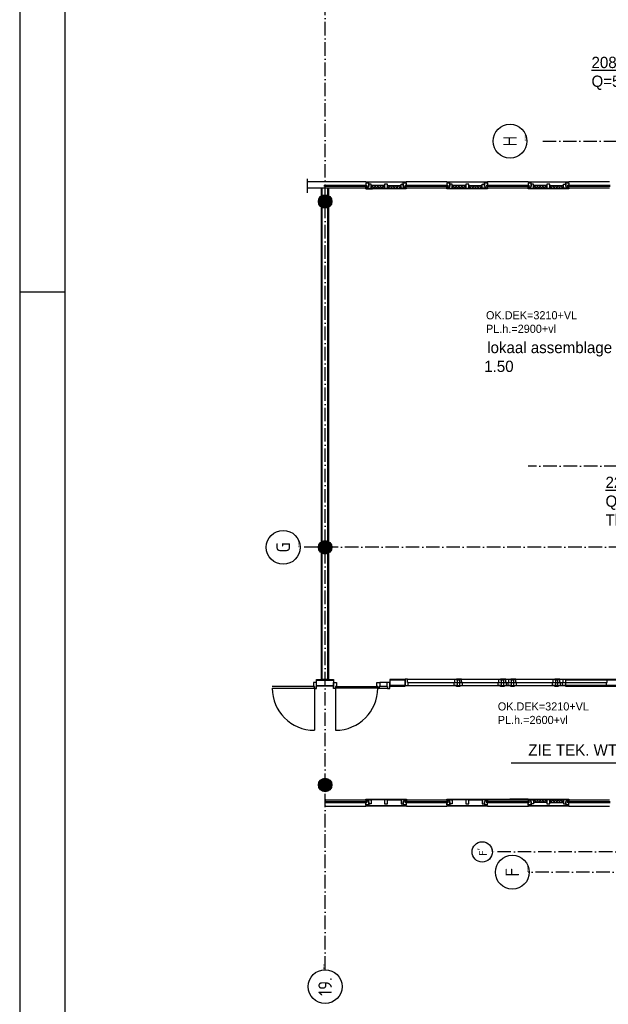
# Model space of a CAD drawing. Extents: x -41378 to 114803, y -24080 to 82188.
# Tile 11 of 137: x -41378 to -28333, y 41700 to 63520. Entities that reach past the tile are written whole.
import ezdxf
from ezdxf.enums import TextEntityAlignment as Align

# ---------------------------------------------------------------- set-up
doc = ezdxf.new("R2010")
doc.units = 0
doc.header["$LTSCALE"] = 50
doc.linetypes.add('DASHDOT', pattern=[9, 6, -1.5, 0, -1.5])
doc.layers.get('0').update_dxf_attribs({"linetype": 'CONTINUOUS'})
for name, color, linetype in [('00KAD025', 2, 'CONTINUOUS'), ('00KAD070', 5, 'CONTINUOUS'), ('AL$7----_STRAMIEN', 1, 'DASHDOT'), ('AL21K---_ISOLATIE', 1, 'CONTINUOUS'), ('AL22----_BINNENWAND', 7, 'CONTINUOUS'), ('AL28----_KONSTRUKTIE', 3, 'CONTINUOUS'), ('AL31----_BUITENKOZ', 7, 'CONTINUOUS'), ('AL32----_BINNENKOZ', 7, 'CONTINUOUS'), ('AL32----_DRAAIRICHTING', 1, 'CONTINUOUS'), ('ALN-----_BLOCKNAAM', 2, 'CONTINUOUS'), ('ALXAA---_GEWBETON', 12, 'CONTINUOUS'), ('ALXOU---_GLAS', 7, 'CONTINUOUS'), ('BL$4----', 7, 'CONTINUOUS'), ('BOUW', 8, 'CONTINUOUS'), ('WI561---', 1, 'CONTINUOUS'), ('WL561---_RETOUR', 4, 'CONTINUOUS'), ('WM570---', 1, 'CONTINUOUS')]:
    doc.layers.add(name, color=color, linetype=linetype)
doc.layers.get('0').freeze()
doc.styles.add('BURO-018', font='BUROFONT.shx', dxfattribs={"height": 90})
doc.styles.add('BURO-025', font='BUROFONT.shx', dxfattribs={"height": 250})
doc.styles.get("Standard").update_dxf_attribs({"font": 'ISOCP'})

# ---------------------------------------------------------------- blocks, each defined once
blk = doc.blocks.new('1010')
at = {"layer": 'AL$7----_STRAMIEN', "color": 7, "linetype": 'CONTINUOUS'}
blk.add_circle((0, 750), 750, dxfattribs=at)
at = {"layer": 'ALN-----_BLOCKNAAM', "linetype": 'CONTINUOUS'}
blk.add_text('1010', height=100, dxfattribs=at).set_placement((0, 0))
blk = doc.blocks.new('1011')
at = {"layer": 'AL$7----_STRAMIEN', "color": 7, "linetype": 'CONTINUOUS'}
blk.add_circle((-750, 0), 750, dxfattribs=at)
at = {"layer": 'ALN-----_BLOCKNAAM', "linetype": 'CONTINUOUS'}
blk.add_text('1011', height=100, dxfattribs=at).set_placement((0, 0))
blk = doc.blocks.new('CVRINFO2')
at = {"color": 0, "linetype": 'CONTINUOUS', "style": 'BURO-025'}
for tag, p in [('CV_TEXT125', (0, 0)), ('CV_TEXT225', (0, -4.17)), ('CV_TEXT325', (0, -8.33)), ('CV_TEXT425', (0, -12.5))]:
    blk.add_attdef(tag, p, '', height=2.5, dxfattribs=at)

msp = doc.modelspace()

# ---------------------------------------------------------------- hatches: boundary and pattern name
at = {"layer": 'AL22----_BINNENWAND'}
h = msp.add_hatch(dxfattribs=at)
h.set_pattern_fill('GEWPBET', color=8, scale=100, angle=90, style=0)
h.set_pattern_definition([(90, (-34609.007, 51827.332), (-20, 1e-15), [])])
edge = h.paths.add_edge_path()
edge.add_arc((-34609, 51827.3), 150, 0, 360)

# ---------------------------------------------------------------- linework, layer by layer
at = {"layer": '00KAD025', "linetype": 'CONTINUOUS'}
for p, q in [((-41378.4, 82187.6), (-41378.4, -1912.4)), ((-41378.4, 57487.6), (-40378.4, 57487.6))]:
    msp.add_line(p, q, dxfattribs=at)
at = {"layer": '00KAD070', "linetype": 'CONTINUOUS'}
msp.add_line((-40378.4, 81187.6), (-40378.4, -912.4), dxfattribs=at)
at = {"layer": 'AL$7----_STRAMIEN', "color": 1}
for p, q in [((-34609, 42467.3), (-34609, 80064.7)), ((-34609, 42467.3), (-34609, 79751.5)), ((-29785.6, 60827.3), (-11206, 60827.3)), ((7882.8, 53627.3), (-30109.6, 53627.3)), ((112410.4, 51827.3), (-35182.3, 51827.3)), ((112191.2, 45077.3), (-30903.4, 45077.3)), ((112582.7, 44627.3), (-30110.1, 44627.3))]:
    msp.add_line(p, q, dxfattribs=at)
at = {"layer": 'AL21K---_ISOLATIE', "color": 8, "linetype": 'CONTINUOUS'}
for p, q in [((-33562.2, 59847.3), (-33592.2, 59787.3)), ((-33292.7, 59847.3), (-33592.2, 59847.3)), ((-33292.7, 59787.3), (-33592.2, 59787.3)), ((-33532.3, 59787.3), (-33562.2, 59847.3)), ((-33502.3, 59847.3), (-33532.3, 59787.3)), ((-33472.4, 59787.3), (-33502.3, 59847.3)), ((-33442.4, 59847.3), (-33472.4, 59787.3)), ((-33412.5, 59787.3), (-33442.4, 59847.3)), ((-33382.5, 59847.3), (-33412.5, 59787.3)), ((-33352.6, 59787.3), (-33382.5, 59847.3)), ((-33322.6, 59847.3), (-33352.6, 59787.3)), ((-33292.7, 59787.3), (-33322.6, 59847.3)), ((-33225.7, 59847.3), (-32926.2, 59847.3)), ((-33225.7, 59847.3), (-33195.7, 59787.3)), ((-33225.7, 59787.3), (-32926.2, 59787.3)), ((-33195.7, 59787.3), (-33165.8, 59847.3)), ((-33165.8, 59847.3), (-33135.8, 59787.3)), ((-33135.8, 59787.3), (-33105.9, 59847.3)), ((-33105.9, 59847.3), (-33075.9, 59787.3)), ((-33075.9, 59787.3), (-33046, 59847.3)), ((-33046, 59847.3), (-33016, 59787.3)), ((-33016, 59787.3), (-32986.1, 59847.3)), ((-32986.1, 59847.3), (-32956.1, 59787.3)), ((-32956.1, 59787.3), (-32926.2, 59847.3)), ((-31762.2, 59847.3), (-31792.2, 59787.3)), ((-31492.7, 59847.3), (-31792.2, 59847.3)), ((-31492.7, 59787.3), (-31792.2, 59787.3)), ((-31732.3, 59787.3), (-31762.2, 59847.3)), ((-31702.3, 59847.3), (-31732.3, 59787.3)), ((-31672.4, 59787.3), (-31702.3, 59847.3)), ((-31642.4, 59847.3), (-31672.4, 59787.3)), ((-31612.5, 59787.3), (-31642.4, 59847.3)), ((-31582.5, 59847.3), (-31612.5, 59787.3)), ((-31552.6, 59787.3), (-31582.5, 59847.3)), ((-31522.6, 59847.3), (-31552.6, 59787.3)), ((-31492.7, 59787.3), (-31522.6, 59847.3)), ((-31425.7, 59847.3), (-31395.7, 59787.3)), ((-31425.7, 59847.3), (-31126.2, 59847.3)), ((-31425.7, 59787.3), (-31126.2, 59787.3)), ((-31395.7, 59787.3), (-31365.8, 59847.3)), ((-31365.8, 59847.3), (-31335.8, 59787.3)), ((-31335.8, 59787.3), (-31305.9, 59847.3)), ((-31305.9, 59847.3), (-31275.9, 59787.3)), ((-31275.9, 59787.3), (-31246, 59847.3)), ((-31246, 59847.3), (-31216, 59787.3)), ((-31216, 59787.3), (-31186.1, 59847.3)), ((-31186.1, 59847.3), (-31156.1, 59787.3)), ((-31156.1, 59787.3), (-31126.2, 59847.3)), ((-29962.2, 59847.3), (-29992.2, 59787.3)), ((-29692.7, 59847.3), (-29992.2, 59847.3)), ((-29692.7, 59787.3), (-29992.2, 59787.3)), ((-29932.3, 59787.3), (-29962.2, 59847.3)), ((-29902.3, 59847.3), (-29932.3, 59787.3)), ((-29872.4, 59787.3), (-29902.3, 59847.3)), ((-29842.4, 59847.3), (-29872.4, 59787.3)), ((-29812.5, 59787.3), (-29842.4, 59847.3)), ((-29782.5, 59847.3), (-29812.5, 59787.3)), ((-29752.6, 59787.3), (-29782.5, 59847.3)), ((-29722.6, 59847.3), (-29752.6, 59787.3)), ((-29692.7, 59787.3), (-29722.6, 59847.3)), ((-29625.7, 59847.3), (-29595.7, 59787.3)), ((-29625.7, 59847.3), (-29326.2, 59847.3)), ((-29625.7, 59787.3), (-29326.2, 59787.3)), ((-29595.7, 59787.3), (-29565.8, 59847.3)), ((-29565.8, 59847.3), (-29535.8, 59787.3)), ((-29535.8, 59787.3), (-29505.9, 59847.3)), ((-29505.9, 59847.3), (-29475.9, 59787.3)), ((-29475.9, 59787.3), (-29446, 59847.3)), ((-29446, 59847.3), (-29416, 59787.3)), ((-29416, 59787.3), (-29386.1, 59847.3)), ((-29386.1, 59847.3), (-29356.1, 59787.3)), ((-29356.1, 59787.3), (-29326.2, 59847.3)), ((-33292.5, 46232.3), (-33592, 46232.3)), ((-33225.5, 46232.3), (-32926, 46232.3)), ((-31492.5, 46232.3), (-31792, 46232.3)), ((-31425.5, 46232.3), (-31126, 46232.3)), ((-29692.7, 46232.3), (-29992.2, 46232.3)), ((-29962.2, 46232.3), (-29992.2, 46172.3)), ((-29692.7, 46172.3), (-29992.2, 46172.3)), ((-29932.3, 46172.3), (-29962.2, 46232.3)), ((-29902.3, 46232.3), (-29932.3, 46172.3)), ((-29872.4, 46172.3), (-29902.3, 46232.3)), ((-29842.4, 46232.3), (-29872.4, 46172.3)), ((-29812.5, 46172.3), (-29842.4, 46232.3)), ((-29782.5, 46232.3), (-29812.5, 46172.3)), ((-29752.6, 46172.3), (-29782.5, 46232.3)), ((-29722.6, 46232.3), (-29752.6, 46172.3)), ((-29692.7, 46172.3), (-29722.6, 46232.3)), ((-29625.7, 46232.3), (-29326.2, 46232.3)), ((-29625.7, 46232.3), (-29595.7, 46172.3)), ((-29625.7, 46172.3), (-29326.2, 46172.3)), ((-29595.7, 46172.3), (-29565.8, 46232.3)), ((-29565.8, 46232.3), (-29535.8, 46172.3)), ((-29535.8, 46172.3), (-29505.9, 46232.3)), ((-29505.9, 46232.3), (-29475.9, 46172.3)), ((-29475.9, 46172.3), (-29446, 46232.3)), ((-29446, 46232.3), (-29416, 46172.3)), ((-29416, 46172.3), (-29386.1, 46232.3)), ((-29386.1, 46232.3), (-29356.1, 46172.3)), ((-29356.1, 46172.3), (-29326.2, 46232.3))]:
    msp.add_line(p, q, dxfattribs=at)
at = {"layer": 'AL22----_BINNENWAND', "color": 8}
for p, q in [((-34687, 48897.3), (-34687, 59774.3)), ((-34537, 59774.3), (-34537, 48897.3)), ((-33709.2, 59774.3), (-33559.2, 59774.3)), ((-34797, 48897.3), (-34427, 48897.3)), ((-34797, 48747.3), (-34797, 48897.3)), ((-34537, 48897.3), (-34687, 48897.3)), ((-34427, 48897.3), (-34427, 48747.3)), ((-32833.9, 48897.3), (-33175.9, 48897.4)), ((-33175.9, 48897.4), (-33175.9, 48747.4)), ((-33175.9, 48897.4), (-33175.9, 48747.4)), ((-32833.9, 48897.3), (-33175.9, 48897.4)), ((-32833.9, 48747.3), (-32833.9, 48897.3)), ((-32833.9, 48747.3), (-32833.9, 48897.3)), ((-26165.6, 48897.3), (-29283.9, 48897.2)), ((-29283.9, 48897.2), (-29283.9, 48747.2)), ((-34427, 48747.3), (-34797, 48747.3)), ((-33175.9, 48747.4), (-32833.9, 48747.3)), ((-33175.9, 48747.4), (-32833.9, 48747.3)), ((-29283.9, 48747.2), (-26165.6, 48747.3))]:
    msp.add_line(p, q, dxfattribs=at)
at = {"layer": 'AL22----_BINNENWAND', "color": 8, "linetype": 'CONTINUOUS'}
for p, q in [((-34672, 48897.3), (-34672, 59774.3)), ((-34552, 48897.3), (-34552, 59774.3)), ((-34797, 48882.3), (-34427, 48882.3)), ((-32833.9, 48882.3), (-33175.9, 48882.4)), ((-32833.9, 48882.3), (-33175.9, 48882.4)), ((-26165.6, 48882.3), (-29283.9, 48882.2)), ((-34797, 48762.3), (-34427, 48762.3)), ((-32833.9, 48762.3), (-33175.9, 48762.4)), ((-32833.9, 48762.3), (-33175.9, 48762.4)), ((-26165.6, 48762.3), (-29283.9, 48762.2))]:
    msp.add_line(p, q, dxfattribs=at)
at = {"layer": 'AL22----_BINNENWAND', "color": 8}
msp.add_circle((-34609, 51827.3), 150, dxfattribs=at)
at = {"layer": 'AL28----_KONSTRUKTIE', "color": 8}
for centre in [(-34609.2, 59492.3), (-34609, 46562.3)]:
    msp.add_circle(centre, 150, dxfattribs=at)
at = {"layer": 'AL31----_BUITENKOZ', "color": 8}
for p, q in [((-35002.9, 59682.5), (-35002.9, 59995)), ((-33709.2, 59787.3), (-34999.2, 59787.3)), ((-33709.2, 59928.3), (-34995.5, 59928.3)), ((-33709.2, 59928.3), (-32809.2, 59928.3)), ((-33709.2, 59916.3), (-33709.2, 59928.3)), ((-32809.2, 59916.3), (-33709.2, 59916.3)), ((-33642.2, 59901.3), (-33709.2, 59901.3)), ((-33709.2, 59901.3), (-33709.2, 59856.3)), ((-33709.2, 59856.3), (-33692.2, 59856.3)), ((-33709.2, 59787.3), (-33709.2, 59826.3)), ((-33709.2, 59826.3), (-33692.2, 59826.3)), ((-33709.2, 59787.3), (-32809.2, 59787.3)), ((-33709.2, 59772.3), (-33709.2, 59787.3)), ((-33692.2, 59787.3), (-33709.2, 59787.3)), ((-33656.2, 59916.3), (-33699.2, 59916.3)), ((-33699.2, 59916.3), (-33699.2, 59901.3)), ((-33699.2, 59901.3), (-33656.2, 59901.3)), ((-33692.2, 59856.3), (-33692.2, 59787.3)), ((-33692.2, 59826.3), (-33692.2, 59787.3)), ((-33692.2, 59787.3), (-33659.2, 59787.3)), ((-33642.2, 59822.3), (-33659.2, 59822.3)), ((-33659.2, 59822.3), (-33659.2, 59787.3)), ((-33659.2, 59787.3), (-33659.2, 59822.3)), ((-33659.2, 59822.3), (-33642.2, 59822.3)), ((-33659.2, 59787.3), (-33592.2, 59787.3)), ((-33656.2, 59901.3), (-33656.2, 59916.3)), ((-33642.2, 59822.3), (-33642.2, 59901.3)), ((-33592.2, 59877.3), (-33642.2, 59877.3)), ((-33642.2, 59877.3), (-33642.2, 59822.3)), ((-33592.2, 59787.3), (-33592.2, 59877.3)), ((-33225.7, 59877.3), (-33292.7, 59877.3)), ((-33292.7, 59877.3), (-33292.7, 59787.3)), ((-33292.7, 59787.3), (-33225.7, 59787.3)), ((-33225.7, 59787.3), (-33225.7, 59877.3)), ((-32926.2, 59787.3), (-32926.2, 59877.3)), ((-32926.2, 59877.3), (-32876.2, 59877.3)), ((-32859.2, 59787.3), (-32926.2, 59787.3)), ((-32876.2, 59822.3), (-32876.2, 59901.3)), ((-32876.2, 59901.3), (-32809.2, 59901.3)), ((-32876.2, 59877.3), (-32876.2, 59822.3)), ((-32876.2, 59822.3), (-32859.2, 59822.3)), ((-32859.2, 59822.3), (-32876.2, 59822.3)), ((-32862.2, 59901.3), (-32862.2, 59916.3)), ((-32862.2, 59916.3), (-32819.2, 59916.3)), ((-32819.2, 59901.3), (-32862.2, 59901.3)), ((-32859.2, 59822.3), (-32859.2, 59787.3)), ((-32859.2, 59787.3), (-32859.2, 59822.3)), ((-32826.2, 59787.3), (-32859.2, 59787.3)), ((-32809.2, 59856.3), (-32826.2, 59856.3)), ((-32826.2, 59856.3), (-32826.2, 59787.3)), ((-32826.2, 59826.3), (-32826.2, 59787.3)), ((-32809.2, 59826.3), (-32826.2, 59826.3)), ((-32826.2, 59787.3), (-32809.2, 59787.3)), ((-32819.2, 59916.3), (-32819.2, 59901.3)), ((-32809.2, 59928.3), (-32809.2, 59916.3)), ((-31909.2, 59928.3), (-32809.2, 59928.3)), ((-32809.2, 59901.3), (-32809.2, 59856.3)), ((-32809.2, 59787.3), (-32809.2, 59826.3)), ((-32809.2, 59787.3), (-32809.2, 59772.3)), ((-31909.2, 59787.3), (-32809.2, 59787.3)), ((-31909.2, 59916.3), (-31909.2, 59928.3)), ((-31909.2, 59928.3), (-31009.2, 59928.3)), ((-31009.2, 59916.3), (-31909.2, 59916.3)), ((-31842.2, 59901.3), (-31909.2, 59901.3)), ((-31909.2, 59901.3), (-31909.2, 59856.3)), ((-31909.2, 59856.3), (-31892.2, 59856.3)), ((-31909.2, 59787.3), (-31909.2, 59826.3)), ((-31909.2, 59826.3), (-31892.2, 59826.3)), ((-31909.2, 59772.3), (-31909.2, 59787.3)), ((-31909.2, 59787.3), (-31009.2, 59787.3)), ((-31892.2, 59787.3), (-31909.2, 59787.3)), ((-31856.2, 59916.3), (-31899.2, 59916.3)), ((-31899.2, 59916.3), (-31899.2, 59901.3)), ((-31899.2, 59901.3), (-31856.2, 59901.3)), ((-31892.2, 59856.3), (-31892.2, 59787.3)), ((-31892.2, 59826.3), (-31892.2, 59787.3)), ((-31892.2, 59787.3), (-31859.2, 59787.3)), ((-31842.2, 59822.3), (-31859.2, 59822.3)), ((-31859.2, 59822.3), (-31859.2, 59787.3)), ((-31859.2, 59787.3), (-31859.2, 59822.3)), ((-31859.2, 59822.3), (-31842.2, 59822.3)), ((-31859.2, 59787.3), (-31792.2, 59787.3)), ((-31856.2, 59901.3), (-31856.2, 59916.3)), ((-31842.2, 59822.3), (-31842.2, 59901.3)), ((-31792.2, 59877.3), (-31842.2, 59877.3)), ((-31842.2, 59877.3), (-31842.2, 59822.3)), ((-31792.2, 59787.3), (-31792.2, 59877.3)), ((-31425.7, 59877.3), (-31492.7, 59877.3)), ((-31492.7, 59877.3), (-31492.7, 59787.3)), ((-31492.7, 59787.3), (-31425.7, 59787.3)), ((-31425.7, 59787.3), (-31425.7, 59877.3)), ((-31126.2, 59787.3), (-31126.2, 59877.3)), ((-31126.2, 59877.3), (-31076.2, 59877.3)), ((-31059.2, 59787.3), (-31126.2, 59787.3)), ((-31076.2, 59822.3), (-31076.2, 59901.3)), ((-31076.2, 59901.3), (-31009.2, 59901.3)), ((-31076.2, 59877.3), (-31076.2, 59822.3)), ((-31076.2, 59822.3), (-31059.2, 59822.3)), ((-31059.2, 59822.3), (-31076.2, 59822.3)), ((-31062.2, 59901.3), (-31062.2, 59916.3)), ((-31062.2, 59916.3), (-31019.2, 59916.3)), ((-31019.2, 59901.3), (-31062.2, 59901.3)), ((-31059.2, 59822.3), (-31059.2, 59787.3)), ((-31059.2, 59787.3), (-31059.2, 59822.3)), ((-31026.2, 59787.3), (-31059.2, 59787.3)), ((-31009.2, 59856.3), (-31026.2, 59856.3)), ((-31026.2, 59856.3), (-31026.2, 59787.3)), ((-31026.2, 59826.3), (-31026.2, 59787.3)), ((-31009.2, 59826.3), (-31026.2, 59826.3)), ((-31026.2, 59787.3), (-31009.2, 59787.3)), ((-31019.2, 59916.3), (-31019.2, 59901.3)), ((-30105.6, 59928.3), (-31009.2, 59928.3)), ((-31009.2, 59928.3), (-31009.2, 59916.3)), ((-31009.2, 59901.3), (-31009.2, 59856.3)), ((-31009.2, 59787.3), (-31009.2, 59826.3)), ((-30103.9, 59787.3), (-31009.2, 59787.3)), ((-31009.2, 59787.3), (-31009.2, 59772.3)), ((-30109.2, 59916.3), (-30109.2, 59928.3)), ((-30109.2, 59928.3), (-29209.2, 59928.3)), ((-29209.2, 59916.3), (-30109.2, 59916.3)), ((-30042.2, 59901.3), (-30109.2, 59901.3)), ((-30109.2, 59901.3), (-30109.2, 59856.3)), ((-30109.2, 59856.3), (-30092.2, 59856.3)), ((-30109.2, 59787.3), (-30109.2, 59826.3)), ((-30109.2, 59826.3), (-30092.2, 59826.3)), ((-30092.2, 59787.3), (-30109.2, 59787.3)), ((-30109.2, 59772.3), (-30109.2, 59787.3)), ((-30109.2, 59787.3), (-29209.2, 59787.3)), ((-30056.2, 59916.3), (-30099.2, 59916.3)), ((-30099.2, 59916.3), (-30099.2, 59901.3)), ((-30099.2, 59901.3), (-30056.2, 59901.3)), ((-30092.2, 59856.3), (-30092.2, 59787.3)), ((-30092.2, 59826.3), (-30092.2, 59787.3)), ((-30092.2, 59787.3), (-30059.2, 59787.3)), ((-30059.2, 59787.3), (-30059.2, 59822.3)), ((-30059.2, 59822.3), (-30042.2, 59822.3)), ((-30042.2, 59822.3), (-30059.2, 59822.3)), ((-30059.2, 59822.3), (-30059.2, 59787.3)), ((-30059.2, 59787.3), (-29992.2, 59787.3)), ((-30056.2, 59901.3), (-30056.2, 59916.3)), ((-30042.2, 59822.3), (-30042.2, 59901.3)), ((-29992.2, 59877.3), (-30042.2, 59877.3)), ((-30042.2, 59877.3), (-30042.2, 59822.3)), ((-29992.2, 59787.3), (-29992.2, 59877.3)), ((-29625.7, 59877.3), (-29692.7, 59877.3)), ((-29692.7, 59877.3), (-29692.7, 59787.3)), ((-29692.7, 59787.3), (-29625.7, 59787.3)), ((-29625.7, 59787.3), (-29625.7, 59877.3)), ((-29326.2, 59787.3), (-29326.2, 59877.3)), ((-29326.2, 59877.3), (-29276.2, 59877.3)), ((-29259.2, 59787.3), (-29326.2, 59787.3)), ((-29276.2, 59822.3), (-29276.2, 59901.3)), ((-29276.2, 59901.3), (-29209.2, 59901.3)), ((-29276.2, 59877.3), (-29276.2, 59822.3)), ((-29259.2, 59822.3), (-29276.2, 59822.3)), ((-29276.2, 59822.3), (-29259.2, 59822.3)), ((-29262.2, 59901.3), (-29262.2, 59916.3)), ((-29262.2, 59916.3), (-29219.2, 59916.3)), ((-29219.2, 59901.3), (-29262.2, 59901.3)), ((-29259.2, 59787.3), (-29259.2, 59822.3)), ((-29259.2, 59822.3), (-29259.2, 59787.3)), ((-29226.2, 59787.3), (-29259.2, 59787.3)), ((-29209.2, 59856.3), (-29226.2, 59856.3)), ((-29226.2, 59856.3), (-29226.2, 59787.3)), ((-29226.2, 59826.3), (-29226.2, 59787.3)), ((-29209.2, 59826.3), (-29226.2, 59826.3)), ((-29226.2, 59787.3), (-29209.2, 59787.3)), ((-29219.2, 59916.3), (-29219.2, 59901.3)), ((-28309.2, 59928.3), (-29209.2, 59928.3)), ((-29209.2, 59928.3), (-29209.2, 59916.3)), ((-29209.2, 59901.3), (-29209.2, 59856.3)), ((-29209.2, 59787.3), (-29209.2, 59826.3)), ((-28309.2, 59787.3), (-29209.2, 59787.3)), ((-29209.2, 59787.3), (-29209.2, 59772.3)), ((-32809.2, 59772.3), (-33709.2, 59772.3)), ((-31009.2, 59772.3), (-31909.2, 59772.3)), ((-29209.2, 59772.3), (-30109.2, 59772.3)), ((-34609, 46247.3), (-34609, 46232.3)), ((-34609, 46232.3), (-33709, 46232.3)), ((-34609, 46232.3), (-34609, 46193.3)), ((-34609, 46118.3), (-34609, 46163.3)), ((-34609, 46103.3), (-34609, 46091.3)), ((-34609, 46091.3), (-33709, 46091.3)), ((-33709, 46247.3), (-32809, 46247.3)), ((-33709, 46232.3), (-33709, 46247.3)), ((-33709, 46232.3), (-33709, 46193.3)), ((-33692, 46232.3), (-33709, 46232.3)), ((-32809, 46232.3), (-33709, 46232.3)), ((-33709, 46193.3), (-33692, 46193.3)), ((-33709, 46163.3), (-33692, 46163.3)), ((-33709, 46118.3), (-33709, 46163.3)), ((-33642, 46118.3), (-33709, 46118.3)), ((-33709, 46103.3), (-32809, 46103.3)), ((-33709, 46091.3), (-33709, 46103.3)), ((-32809, 46091.3), (-33709, 46091.3)), ((-33699, 46118.3), (-33656, 46118.3)), ((-33699, 46103.3), (-33699, 46118.3)), ((-33656, 46103.3), (-33699, 46103.3)), ((-33692, 46163.3), (-33692, 46232.3)), ((-33692, 46232.3), (-33659, 46232.3)), ((-33692, 46193.3), (-33692, 46232.3)), ((-33659, 46232.3), (-33659, 46197.3)), ((-33659, 46232.3), (-33592, 46232.3)), ((-33659, 46197.3), (-33659, 46232.3)), ((-33659, 46197.3), (-33642, 46197.3)), ((-33642, 46197.3), (-33659, 46197.3)), ((-33656, 46118.3), (-33656, 46103.3)), ((-33642, 46197.3), (-33642, 46118.3)), ((-33642, 46142.3), (-33642, 46197.3)), ((-33592, 46142.3), (-33642, 46142.3)), ((-33592, 46232.3), (-33592, 46142.3)), ((-33225.5, 46232.3), (-33292.5, 46232.3)), ((-33292.5, 46232.3), (-33292.5, 46142.3)), ((-33292.5, 46142.3), (-33225.5, 46142.3)), ((-33225.5, 46142.3), (-33225.5, 46232.3)), ((-32859, 46232.3), (-32926, 46232.3)), ((-32926, 46232.3), (-32926, 46142.3)), ((-32926, 46142.3), (-32876, 46142.3)), ((-32876, 46197.3), (-32876, 46118.3)), ((-32859, 46197.3), (-32876, 46197.3)), ((-32876, 46197.3), (-32859, 46197.3)), ((-32876, 46142.3), (-32876, 46197.3)), ((-32876, 46118.3), (-32809, 46118.3)), ((-32819, 46118.3), (-32862, 46118.3)), ((-32862, 46118.3), (-32862, 46103.3)), ((-32862, 46103.3), (-32819, 46103.3)), ((-32859, 46232.3), (-32859, 46197.3)), ((-32826, 46232.3), (-32859, 46232.3)), ((-32859, 46197.3), (-32859, 46232.3)), ((-32826, 46163.3), (-32826, 46232.3)), ((-32826, 46232.3), (-32809, 46232.3)), ((-32826, 46193.3), (-32826, 46232.3)), ((-32809, 46193.3), (-32826, 46193.3)), ((-32809, 46163.3), (-32826, 46163.3)), ((-32819, 46103.3), (-32819, 46118.3)), ((-32809, 46247.3), (-32809, 46232.3)), ((-32809, 46232.3), (-32809, 46193.3)), ((-32809, 46232.3), (-31909, 46232.3)), ((-32809, 46118.3), (-32809, 46163.3)), ((-32809, 46103.3), (-32809, 46091.3)), ((-32809, 46091.3), (-31909, 46091.3)), ((-31909, 46247.3), (-31009, 46247.3)), ((-31909, 46232.3), (-31909, 46247.3)), ((-31909, 46232.3), (-31909, 46193.3)), ((-31892, 46232.3), (-31909, 46232.3)), ((-31009, 46232.3), (-31909, 46232.3)), ((-31909, 46193.3), (-31892, 46193.3)), ((-31909, 46163.3), (-31892, 46163.3)), ((-31909, 46118.3), (-31909, 46163.3)), ((-31842, 46118.3), (-31909, 46118.3)), ((-31909, 46103.3), (-31009, 46103.3)), ((-31909, 46091.3), (-31909, 46103.3)), ((-31009, 46091.3), (-31909, 46091.3)), ((-31899, 46118.3), (-31856, 46118.3)), ((-31899, 46103.3), (-31899, 46118.3)), ((-31856, 46103.3), (-31899, 46103.3)), ((-31892, 46163.3), (-31892, 46232.3)), ((-31892, 46232.3), (-31859, 46232.3)), ((-31892, 46193.3), (-31892, 46232.3)), ((-31859, 46232.3), (-31859, 46197.3)), ((-31859, 46232.3), (-31792, 46232.3)), ((-31859, 46197.3), (-31859, 46232.3)), ((-31859, 46197.3), (-31842, 46197.3)), ((-31842, 46197.3), (-31859, 46197.3)), ((-31856, 46118.3), (-31856, 46103.3)), ((-31842, 46197.3), (-31842, 46118.3)), ((-31842, 46142.3), (-31842, 46197.3)), ((-31792, 46142.3), (-31842, 46142.3)), ((-31792, 46232.3), (-31792, 46142.3)), ((-31425.5, 46232.3), (-31492.5, 46232.3)), ((-31492.5, 46232.3), (-31492.5, 46142.3)), ((-31492.5, 46142.3), (-31425.5, 46142.3)), ((-31425.5, 46142.3), (-31425.5, 46232.3)), ((-31059, 46232.3), (-31126, 46232.3)), ((-31126, 46232.3), (-31126, 46142.3)), ((-31126, 46142.3), (-31076, 46142.3)), ((-31076, 46197.3), (-31076, 46118.3)), ((-31059, 46197.3), (-31076, 46197.3)), ((-31076, 46197.3), (-31059, 46197.3)), ((-31076, 46142.3), (-31076, 46197.3)), ((-31076, 46118.3), (-31009, 46118.3)), ((-31019, 46118.3), (-31062, 46118.3)), ((-31062, 46118.3), (-31062, 46103.3)), ((-31062, 46103.3), (-31019, 46103.3)), ((-31059, 46232.3), (-31059, 46197.3)), ((-31026, 46232.3), (-31059, 46232.3)), ((-31059, 46197.3), (-31059, 46232.3)), ((-31026, 46163.3), (-31026, 46232.3)), ((-31026, 46232.3), (-31009, 46232.3)), ((-31026, 46193.3), (-31026, 46232.3)), ((-31009, 46193.3), (-31026, 46193.3)), ((-31009, 46163.3), (-31026, 46163.3)), ((-31019, 46103.3), (-31019, 46118.3)), ((-31009, 46247.3), (-31009, 46232.3)), ((-31009, 46232.3), (-30098, 46232.3)), ((-31009, 46232.3), (-31009, 46193.3)), ((-31009, 46118.3), (-31009, 46163.3)), ((-31009, 46103.3), (-31009, 46091.3)), ((-31009, 46091.3), (-30100.1, 46091.3)), ((-30109.2, 46232.3), (-30109.2, 46247.3)), ((-30109.2, 46247.3), (-29209.2, 46247.3)), ((-30092.2, 46232.3), (-30109.2, 46232.3)), ((-30109.2, 46232.3), (-30109.2, 46193.3)), ((-29209.2, 46232.3), (-30109.2, 46232.3)), ((-30109.2, 46193.3), (-30092.2, 46193.3)), ((-30109.2, 46118.3), (-30109.2, 46163.3)), ((-30109.2, 46163.3), (-30092.2, 46163.3)), ((-30042.2, 46118.3), (-30109.2, 46118.3)), ((-30109.2, 46091.3), (-30109.2, 46103.3)), ((-30109.2, 46103.3), (-29209.2, 46103.3)), ((-29209.2, 46091.3), (-30109.2, 46091.3)), ((-30099.2, 46103.3), (-30099.2, 46118.3)), ((-30099.2, 46118.3), (-30056.2, 46118.3)), ((-30056.2, 46103.3), (-30099.2, 46103.3)), ((-30092.2, 46193.3), (-30092.2, 46232.3)), ((-30092.2, 46232.3), (-30059.2, 46232.3)), ((-30092.2, 46163.3), (-30092.2, 46232.3)), ((-30059.2, 46197.3), (-30059.2, 46232.3)), ((-30059.2, 46232.3), (-29992.2, 46232.3)), ((-30059.2, 46232.3), (-30059.2, 46197.3)), ((-30042.2, 46197.3), (-30059.2, 46197.3)), ((-30059.2, 46197.3), (-30042.2, 46197.3)), ((-30056.2, 46118.3), (-30056.2, 46103.3)), ((-30042.2, 46142.3), (-30042.2, 46197.3)), ((-30042.2, 46197.3), (-30042.2, 46118.3)), ((-29992.2, 46142.3), (-30042.2, 46142.3)), ((-29992.2, 46232.3), (-29992.2, 46142.3)), ((-29692.7, 46232.3), (-29692.7, 46142.3)), ((-29625.7, 46232.3), (-29692.7, 46232.3)), ((-29692.7, 46142.3), (-29625.7, 46142.3)), ((-29625.7, 46142.3), (-29625.7, 46232.3)), ((-29326.2, 46232.3), (-29326.2, 46142.3)), ((-29259.2, 46232.3), (-29326.2, 46232.3)), ((-29326.2, 46142.3), (-29276.2, 46142.3)), ((-29259.2, 46197.3), (-29276.2, 46197.3)), ((-29276.2, 46197.3), (-29276.2, 46118.3)), ((-29276.2, 46142.3), (-29276.2, 46197.3)), ((-29276.2, 46197.3), (-29259.2, 46197.3)), ((-29276.2, 46118.3), (-29209.2, 46118.3)), ((-29262.2, 46118.3), (-29262.2, 46103.3)), ((-29219.2, 46118.3), (-29262.2, 46118.3)), ((-29262.2, 46103.3), (-29219.2, 46103.3)), ((-29226.2, 46232.3), (-29259.2, 46232.3)), ((-29259.2, 46232.3), (-29259.2, 46197.3)), ((-29259.2, 46197.3), (-29259.2, 46232.3)), ((-29226.2, 46193.3), (-29226.2, 46232.3)), ((-29226.2, 46232.3), (-29209.2, 46232.3)), ((-29226.2, 46163.3), (-29226.2, 46232.3)), ((-29209.2, 46193.3), (-29226.2, 46193.3)), ((-29209.2, 46163.3), (-29226.2, 46163.3)), ((-29219.2, 46103.3), (-29219.2, 46118.3)), ((-29209.2, 46247.3), (-29209.2, 46232.3)), ((-29209.2, 46232.3), (-28309.2, 46232.3)), ((-29209.2, 46232.3), (-29209.2, 46193.3)), ((-29209.2, 46118.3), (-29209.2, 46163.3)), ((-29209.2, 46103.3), (-29209.2, 46091.3)), ((-29209.2, 46091.3), (-28309.2, 46091.3))]:
    msp.add_line(p, q, dxfattribs=at)
at = {"layer": 'AL32----_BINNENKOZ', "color": 8}
for p, q in [((-32833.9, 48904.3), (-32833.9, 48765.3)), ((-32783.9, 48904.3), (-32833.9, 48904.3)), ((-32783.9, 48904.3), (-32833.9, 48904.3)), ((-32833.9, 48904.3), (-32833.9, 48765.3)), ((-32783.9, 48828.3), (-32783.9, 48904.3)), ((-32783.9, 48904.3), (-31733.9, 48904.3)), ((-32783.9, 48828.3), (-32783.9, 48904.3)), ((-32783.9, 48904.3), (-31733.9, 48904.3)), ((-31806.1, 48904.3), (-30756.1, 48904.3)), ((-31733.9, 48828.3), (-31733.9, 48904.3)), ((-31733.9, 48904.3), (-31683.9, 48904.3)), ((-31733.9, 48904.3), (-31683.9, 48904.3)), ((-31733.9, 48828.3), (-31733.9, 48904.3)), ((-31683.9, 48902.8), (-31696.4, 48902.8)), ((-31696.4, 48902.8), (-31696.4, 48884.8)), ((-31696.4, 48902.8), (-31696.4, 48884.8)), ((-31683.9, 48902.8), (-31696.4, 48902.8)), ((-31683.9, 48904.3), (-31683.9, 48765.3)), ((-31683.9, 48904.3), (-31683.9, 48765.3)), ((-31621.4, 48902.8), (-31683.9, 48902.8)), ((-31621.4, 48902.8), (-31683.9, 48902.8)), ((-31633.9, 48884.8), (-31683.9, 48884.8)), ((-31683.9, 48884.8), (-31683.9, 48879.3)), ((-31683.9, 48884.8), (-31683.9, 48879.3)), ((-31633.9, 48884.8), (-31683.9, 48884.8)), ((-31633.9, 48904.3), (-31633.9, 48765.3)), ((-31583.9, 48904.3), (-31633.9, 48904.3)), ((-31633.9, 48884.8), (-31621.4, 48884.8)), ((-31633.9, 48879.3), (-31633.9, 48884.8)), ((-31633.9, 48879.3), (-31633.9, 48884.8)), ((-31633.9, 48884.8), (-31621.4, 48884.8)), ((-31621.4, 48884.8), (-31621.4, 48902.8)), ((-31621.4, 48884.8), (-31621.4, 48902.8)), ((-31583.9, 48828.3), (-31583.9, 48904.3)), ((-31583.9, 48904.3), (-30957.9, 48904.3)), ((-31573.9, 48904.3), (-30500.4, 48904.3)), ((-31079.4, 48904.3), (-30533.9, 48904.3)), ((-30756.1, 48828.3), (-30756.1, 48904.3)), ((-30756.1, 48904.3), (-30706.1, 48904.3)), ((-30706.1, 48902.8), (-30718.6, 48902.8)), ((-30718.6, 48902.8), (-30718.6, 48884.8)), ((-30706.1, 48904.3), (-30706.1, 48765.3)), ((-30643.6, 48902.8), (-30706.1, 48902.8)), ((-30656.1, 48884.8), (-30706.1, 48884.8)), ((-30706.1, 48884.8), (-30706.1, 48879.3)), ((-30656.1, 48904.3), (-30656.1, 48765.3)), ((-30606.1, 48904.3), (-30656.1, 48904.3)), ((-30656.1, 48884.8), (-30643.6, 48884.8)), ((-30656.1, 48879.3), (-30656.1, 48884.8)), ((-30643.6, 48884.8), (-30643.6, 48902.8)), ((-30606.1, 48904.3), (-29980.1, 48904.3)), ((-30606.1, 48828.3), (-30606.1, 48904.3)), ((-30533.9, 48828.3), (-30533.9, 48904.3)), ((-30533.9, 48904.3), (-30483.9, 48904.3)), ((-30483.9, 48902.8), (-30496.4, 48902.8)), ((-30496.4, 48902.8), (-30496.4, 48884.8)), ((-30483.9, 48904.3), (-30483.9, 48765.3)), ((-30421.4, 48902.8), (-30483.9, 48902.8)), ((-30433.9, 48884.8), (-30483.9, 48884.8)), ((-30483.9, 48884.8), (-30483.9, 48879.3)), ((-30433.9, 48904.3), (-30433.9, 48765.3)), ((-30383.9, 48904.3), (-30433.9, 48904.3)), ((-30433.9, 48884.8), (-30421.4, 48884.8)), ((-30433.9, 48879.3), (-30433.9, 48884.8)), ((-30421.4, 48884.8), (-30421.4, 48902.8)), ((-30383.9, 48828.3), (-30383.9, 48904.3)), ((-30383.9, 48904.3), (-29333.9, 48904.3)), ((-30101.6, 48904.3), (-29556.1, 48904.3)), ((-29556.1, 48828.3), (-29556.1, 48904.3)), ((-29556.1, 48904.3), (-29506.1, 48904.3)), ((-29506.1, 48902.8), (-29518.6, 48902.8)), ((-29518.6, 48902.8), (-29518.6, 48884.8)), ((-29506.1, 48904.3), (-29506.1, 48765.3)), ((-29443.6, 48902.8), (-29506.1, 48902.8)), ((-29456.1, 48884.8), (-29506.1, 48884.8)), ((-29506.1, 48884.8), (-29506.1, 48879.3)), ((-29456.1, 48904.3), (-29456.1, 48765.3)), ((-29406.1, 48904.3), (-29456.1, 48904.3)), ((-29456.1, 48884.8), (-29443.6, 48884.8)), ((-29456.1, 48879.3), (-29456.1, 48884.8)), ((-29443.6, 48884.8), (-29443.6, 48902.8)), ((-29406.1, 48828.3), (-29406.1, 48904.3)), ((-29406.1, 48904.3), (-28356.1, 48904.3)), ((-29333.9, 48828.3), (-29333.9, 48904.3)), ((-29333.9, 48904.3), (-29283.9, 48904.3)), ((-29283.9, 48904.3), (-29283.9, 48765.3)), ((-28356.1, 48828.3), (-28356.1, 48904.3)), ((-28356.1, 48904.3), (-28306.1, 48904.3)), ((-34847.1, 48746.8), (-35781.1, 48746.8)), ((-35781.1, 48706.8), (-34847.1, 48706.8)), ((-34864.1, 48834.8), (-34864.1, 48746.8)), ((-34797.1, 48834.8), (-34864.1, 48834.8)), ((-34864.1, 48746.8), (-34847.1, 48746.8)), ((-34847.1, 48746.8), (-34847.1, 48695.8)), ((-34847.1, 48706.8), (-34847.1, 48746.8)), ((-34847.1, 48695.8), (-34797.1, 48695.8)), ((-34797.1, 48695.8), (-34797.1, 48834.8)), ((-34426.9, 48834.8), (-34359.9, 48834.8)), ((-34426.9, 48695.8), (-34426.9, 48834.8)), ((-34376.9, 48695.8), (-34426.9, 48695.8)), ((-34376.9, 48706.8), (-34376.9, 48746.8)), ((-34376.9, 48746.8), (-34376.9, 48695.8)), ((-34359.9, 48746.8), (-34376.9, 48746.8)), ((-34376.9, 48746.8), (-33442.9, 48746.8)), ((-33442.9, 48706.8), (-34376.9, 48706.8)), ((-34359.9, 48834.8), (-34359.9, 48746.8)), ((-33459.9, 48746.8), (-33459.9, 48834.8)), ((-33459.9, 48834.8), (-33392.9, 48834.8)), ((-33459.9, 48834.8), (-33392.9, 48834.8)), ((-33459.9, 48746.8), (-33459.9, 48834.8)), ((-33442.9, 48746.8), (-33459.9, 48746.8)), ((-33442.9, 48746.8), (-33459.9, 48746.8)), ((-33442.9, 48695.8), (-33442.9, 48746.8)), ((-33442.9, 48746.8), (-33442.9, 48706.8)), ((-33442.9, 48746.8), (-33442.9, 48706.8)), ((-33442.9, 48695.8), (-33442.9, 48746.8)), ((-33409.9, 48695.8), (-33442.9, 48695.8)), ((-33409.9, 48695.8), (-33442.9, 48695.8)), ((-33409.9, 48695.8), (-33442.9, 48695.8)), ((-33409.9, 48695.8), (-33442.9, 48695.8)), ((-33392.9, 48746.8), (-33409.9, 48746.8)), ((-33409.9, 48746.8), (-33409.9, 48695.8)), ((-33409.9, 48746.8), (-33409.9, 48695.8)), ((-33392.9, 48746.8), (-33409.9, 48746.8)), ((-33225.9, 48695.8), (-33409.9, 48695.8)), ((-33225.9, 48695.8), (-33409.9, 48695.8)), ((-33392.9, 48834.8), (-33392.9, 48746.8)), ((-33242.9, 48834.8), (-33392.9, 48834.8)), ((-33392.9, 48834.8), (-33392.9, 48746.8)), ((-33242.9, 48834.8), (-33392.9, 48834.8)), ((-33242.9, 48746.8), (-33392.9, 48746.8)), ((-33242.9, 48746.8), (-33392.9, 48746.8)), ((-33175.9, 48834.8), (-33242.9, 48834.8)), ((-33242.9, 48834.8), (-33242.9, 48746.8)), ((-33242.9, 48834.8), (-33242.9, 48746.8)), ((-33175.9, 48834.8), (-33242.9, 48834.8)), ((-33242.9, 48746.8), (-33225.9, 48746.8)), ((-33242.9, 48746.8), (-33225.9, 48746.8)), ((-33225.9, 48746.8), (-33225.9, 48695.8)), ((-33225.9, 48746.8), (-33225.9, 48695.8)), ((-33225.9, 48695.8), (-33175.9, 48695.8)), ((-33225.9, 48695.8), (-33175.9, 48695.8)), ((-33175.9, 48695.8), (-33175.9, 48834.8)), ((-33175.9, 48695.8), (-33175.9, 48834.8)), ((-32833.9, 48765.3), (-32766.9, 48765.3)), ((-32833.9, 48765.3), (-32766.9, 48765.3)), ((-32766.9, 48828.3), (-32783.9, 48828.3)), ((-32766.9, 48828.3), (-32783.9, 48828.3)), ((-32766.9, 48765.3), (-32766.9, 48828.3)), ((-32766.9, 48828.3), (-31750.9, 48828.3)), ((-32766.9, 48765.3), (-32766.9, 48828.3)), ((-32766.9, 48828.3), (-31750.9, 48828.3)), ((-32766.9, 48765.3), (-31750.9, 48765.3)), ((-32766.9, 48765.3), (-31750.9, 48765.3)), ((-31789.1, 48828.3), (-30773.1, 48828.3)), ((-31789.1, 48765.3), (-30773.1, 48765.3)), ((-31750.9, 48765.3), (-31750.9, 48828.3)), ((-31750.9, 48828.3), (-31733.9, 48828.3)), ((-31750.9, 48828.3), (-31733.9, 48828.3)), ((-31750.9, 48765.3), (-31750.9, 48828.3)), ((-31683.9, 48765.3), (-31750.9, 48765.3)), ((-31683.9, 48765.3), (-31750.9, 48765.3)), ((-31696.4, 48741.8), (-31696.4, 48759.8)), ((-31696.4, 48741.8), (-31696.4, 48759.8)), ((-31683.9, 48741.8), (-31696.4, 48741.8)), ((-31683.9, 48741.8), (-31696.4, 48741.8)), ((-31683.9, 48759.8), (-31683.9, 48765.3)), ((-31683.9, 48759.8), (-31683.9, 48765.3)), ((-31633.9, 48759.8), (-31683.9, 48759.8)), ((-31633.9, 48759.8), (-31683.9, 48759.8)), ((-31621.4, 48741.8), (-31683.9, 48741.8)), ((-31621.4, 48741.8), (-31683.9, 48741.8)), ((-31633.9, 48765.3), (-31633.9, 48759.8)), ((-31633.9, 48765.3), (-31566.9, 48765.3)), ((-31633.9, 48765.3), (-31633.9, 48759.8)), ((-31633.9, 48759.8), (-31621.4, 48759.8)), ((-31633.9, 48759.8), (-31621.4, 48759.8)), ((-31621.4, 48759.8), (-31621.4, 48741.8)), ((-31621.4, 48759.8), (-31621.4, 48741.8)), ((-31566.9, 48828.3), (-31583.9, 48828.3)), ((-31566.9, 48765.3), (-31566.9, 48828.3)), ((-31566.9, 48828.3), (-30890.8, 48828.3)), ((-31566.9, 48765.3), (-30902, 48765.3)), ((-31556.9, 48765.3), (-30500.4, 48765.3)), ((-31087.5, 48828.3), (-30550.9, 48828.3)), ((-31087.5, 48765.3), (-30550.9, 48765.3)), ((-30773.1, 48765.3), (-30773.1, 48828.3)), ((-30773.1, 48828.3), (-30756.1, 48828.3)), ((-30706.1, 48765.3), (-30773.1, 48765.3)), ((-30718.6, 48741.8), (-30718.6, 48759.8)), ((-30706.1, 48741.8), (-30718.6, 48741.8)), ((-30706.1, 48759.8), (-30706.1, 48765.3)), ((-30656.1, 48759.8), (-30706.1, 48759.8)), ((-30643.6, 48741.8), (-30706.1, 48741.8)), ((-30656.1, 48765.3), (-30656.1, 48759.8)), ((-30656.1, 48765.3), (-30589.1, 48765.3)), ((-30656.1, 48759.8), (-30643.6, 48759.8)), ((-30643.6, 48759.8), (-30643.6, 48741.8)), ((-30589.1, 48828.3), (-30606.1, 48828.3)), ((-30589.1, 48828.3), (-29913, 48828.3)), ((-30589.1, 48765.3), (-30589.1, 48828.3)), ((-30589.1, 48765.3), (-29924.2, 48765.3)), ((-30550.9, 48765.3), (-30550.9, 48828.3)), ((-30550.9, 48828.3), (-30533.9, 48828.3)), ((-30483.9, 48765.3), (-30550.9, 48765.3)), ((-30496.4, 48741.8), (-30496.4, 48759.8)), ((-30483.9, 48741.8), (-30496.4, 48741.8)), ((-30483.9, 48759.8), (-30483.9, 48765.3)), ((-30433.9, 48759.8), (-30483.9, 48759.8)), ((-30421.4, 48741.8), (-30483.9, 48741.8)), ((-30433.9, 48765.3), (-30366.9, 48765.3)), ((-30433.9, 48765.3), (-30433.9, 48759.8)), ((-30433.9, 48759.8), (-30421.4, 48759.8)), ((-30421.4, 48759.8), (-30421.4, 48741.8)), ((-30366.9, 48828.3), (-30383.9, 48828.3)), ((-30366.9, 48765.3), (-30366.9, 48828.3)), ((-30366.9, 48828.3), (-29350.9, 48828.3)), ((-30366.9, 48765.3), (-29350.9, 48765.3)), ((-30109.7, 48828.3), (-29573.1, 48828.3)), ((-30109.7, 48765.3), (-29573.1, 48765.3)), ((-29573.1, 48765.3), (-29573.1, 48828.3)), ((-29573.1, 48828.3), (-29556.1, 48828.3)), ((-29506.1, 48765.3), (-29573.1, 48765.3)), ((-29518.6, 48741.8), (-29518.6, 48759.8)), ((-29506.1, 48741.8), (-29518.6, 48741.8)), ((-29506.1, 48759.8), (-29506.1, 48765.3)), ((-29456.1, 48759.8), (-29506.1, 48759.8)), ((-29443.6, 48741.8), (-29506.1, 48741.8)), ((-29456.1, 48765.3), (-29389.1, 48765.3)), ((-29456.1, 48765.3), (-29456.1, 48759.8)), ((-29456.1, 48759.8), (-29443.6, 48759.8)), ((-29443.6, 48759.8), (-29443.6, 48741.8)), ((-29389.1, 48828.3), (-29406.1, 48828.3)), ((-29389.1, 48765.3), (-29389.1, 48828.3)), ((-29389.1, 48828.3), (-28373.1, 48828.3)), ((-29389.1, 48765.3), (-28373.1, 48765.3)), ((-29350.9, 48765.3), (-29350.9, 48828.3)), ((-29350.9, 48828.3), (-29333.9, 48828.3)), ((-29283.9, 48765.3), (-29350.9, 48765.3)), ((-28373.1, 48765.3), (-28373.1, 48828.3)), ((-28373.1, 48828.3), (-28356.1, 48828.3)), ((-28306.1, 48765.3), (-28373.1, 48765.3))]:
    msp.add_line(p, q, dxfattribs=at)
msp.add_lwpolyline([(-31633.9, 48904.3), (-31633.9, 48765.3), (-31566.9, 48765.3), (-31566.9, 48828.3), (-31583.9, 48828.3), (-31583.9, 48904.3), (-31633.9, 48904.3)], dxfattribs=at)
at = {"layer": 'AL32----_DRAAIRICHTING', "color": 8}
for p, q in [((-34847.1, 48706.8), (-34847.1, 47772.8)), ((-34376.9, 48706.8), (-34376.9, 47772.8))]:
    msp.add_line(p, q, dxfattribs=at)
for centre, start, end in [((-34847.1, 48706.8), 180, 270), ((-34376.9, 48706.8), 270, 0)]:
    msp.add_arc(centre, 934, start, end, dxfattribs=at)
at = {"layer": 'ALXAA---_GEWBETON', "color": 8}
for p, q in [((-34729.2, 59402.3), (-34729.2, 59582.3)), ((-34709.2, 59380.5), (-34709.2, 59604.1)), ((-34689.2, 59365.4), (-34689.2, 59619.2)), ((-34669.2, 59354.9), (-34669.2, 59629.8)), ((-34649.2, 59347.8), (-34649.2, 59636.9)), ((-34629.2, 59343.7), (-34629.2, 59641)), ((-34609.2, 59342.3), (-34609.2, 59642.3)), ((-34589.2, 59343.7), (-34589.2, 59641)), ((-34569.2, 59347.8), (-34569.2, 59636.9)), ((-34549.2, 59354.9), (-34549.2, 59629.8)), ((-34529.2, 59365.4), (-34529.2, 59619.2)), ((-34509.2, 59380.5), (-34509.2, 59604.1)), ((-34489.2, 59402.3), (-34489.2, 59582.3)), ((-34749.2, 59438.5), (-34749.2, 59546.2)), ((-34469.2, 59438.5), (-34469.2, 59546.2)), ((-34669, 46424.9), (-34669, 46699.8)), ((-34649, 46417.8), (-34649, 46706.9)), ((-34629, 46413.7), (-34629, 46711)), ((-34609, 46412.3), (-34609, 46712.3)), ((-34589, 46413.7), (-34589, 46711)), ((-34569, 46417.8), (-34569, 46706.9)), ((-34549, 46424.9), (-34549, 46699.8)), ((-34749, 46508.5), (-34749, 46616.2)), ((-34729, 46472.3), (-34729, 46652.3)), ((-34709, 46450.5), (-34709, 46674.1)), ((-34689, 46435.4), (-34689, 46689.2)), ((-34529, 46435.4), (-34529, 46689.2)), ((-34509, 46450.5), (-34509, 46674.1)), ((-34489, 46472.3), (-34489, 46652.3)), ((-34469, 46508.5), (-34469, 46616.2))]:
    msp.add_line(p, q, dxfattribs=at)
at = {"layer": 'ALXOU---_GLAS', "color": 8}
for p, q in [((-34626.2, 59826.3), (-34626.2, 59856.3)), ((-34626.2, 59856.3), (-33692.2, 59856.3)), ((-33692.2, 59826.3), (-34626.2, 59826.3)), ((-33692.2, 59856.3), (-33692.2, 59826.3)), ((-32826.2, 59826.3), (-32826.2, 59856.3)), ((-32826.2, 59856.3), (-31892.2, 59856.3)), ((-31892.2, 59826.3), (-32826.2, 59826.3)), ((-31892.2, 59856.3), (-31892.2, 59826.3)), ((-31026.2, 59826.3), (-31026.2, 59856.3)), ((-31026.2, 59856.3), (-30103.9, 59856.3)), ((-30105.6, 59826.3), (-31026.2, 59826.3)), ((-30092.2, 59856.3), (-30092.2, 59826.3)), ((-29226.2, 59826.3), (-29226.2, 59856.3)), ((-29226.2, 59856.3), (-28292.2, 59856.3)), ((-28292.2, 59826.3), (-29226.2, 59826.3)), ((-34609, 46193.3), (-33692, 46193.3)), ((-33692, 46163.3), (-34609, 46163.3)), ((-33692, 46193.3), (-33692, 46163.3)), ((-32826, 46193.3), (-31892, 46193.3)), ((-32826, 46163.3), (-32826, 46193.3)), ((-31892, 46163.3), (-32826, 46163.3)), ((-31892, 46193.3), (-31892, 46163.3)), ((-31026, 46193.3), (-30106.2, 46193.3)), ((-31026, 46163.3), (-31026, 46193.3)), ((-30100.1, 46163.3), (-31026, 46163.3)), ((-30092.2, 46193.3), (-30092.2, 46163.3)), ((-29226.2, 46163.3), (-29226.2, 46193.3)), ((-29226.2, 46193.3), (-28292.2, 46193.3)), ((-28292.2, 46163.3), (-29226.2, 46163.3))]:
    msp.add_line(p, q, dxfattribs=at)
at = {"layer": 'BL$4----', "color": 8}
for p, q in [((-31009, 46247.3), (-30378.4, 46247.3)), ((-30109, 46247.3), (-30513.5, 46247.3))]:
    msp.add_line(p, q, dxfattribs=at)
at = {"layer": 'WM570---', "linetype": 'CONTINUOUS'}
msp.add_line((-27223, 47042.3), (-30482.1, 47042.3), dxfattribs=at)

# ---------------------------------------------------------------- block references
at = {"layer": 'AL$7----_STRAMIEN'}
ref = msp.add_blockref('1010', (-30136.5, 60827.3), dxfattribs=dict(at, xscale=0.5, yscale=0.5, zscale=0.5, rotation=90))
ref.add_attrib('STR-NAAM', 'H', dxfattribs={"color": 3, "linetype": 'CONTINUOUS', "height": 300, "rotation": 90}).set_placement((-30511.5, 60827.3), align=Align.MIDDLE)
ref = msp.add_blockref('1010', (-35162.8, 51827.3), dxfattribs=dict(at, xscale=0.5, yscale=0.5, zscale=0.5, rotation=90))
ref.add_attrib('STR-NAAM', 'G', dxfattribs={"color": 3, "linetype": 'CONTINUOUS', "height": 300, "rotation": 90}).set_placement((-35537.8, 51827.3), align=Align.MIDDLE)
ref = msp.add_blockref('1010', (-30902.3, 45077.3), dxfattribs=dict(at, xscale=0.3, yscale=0.3, zscale=0.3, rotation=90))
ref.add_attrib('STR-NAAM', "F'", dxfattribs={"color": 3, "linetype": 'CONTINUOUS', "height": 180, "rotation": 90}).set_placement((-31127.3, 45077.3), align=Align.MIDDLE)
ref = msp.add_blockref('1010', (-30084.9, 44627.3), dxfattribs=dict(at, xscale=0.5, yscale=0.5, zscale=0.5, rotation=90))
ref.add_attrib('STR-NAAM', 'F', dxfattribs={"color": 3, "linetype": 'CONTINUOUS', "height": 300, "rotation": 90}).set_placement((-30459.9, 44627.3), align=Align.MIDDLE)
ref = msp.add_blockref('1011', (-34609, 42467.3), dxfattribs=dict(at, xscale=0.5, yscale=0.5, zscale=0.5, rotation=90))
ref.add_attrib('STR-NAAM', '19.', dxfattribs={"color": 3, "linetype": 'CONTINUOUS', "height": 300, "rotation": 90}).set_placement((-34609, 42092.3), align=Align.MIDDLE)
at = {"layer": 'WI561---'}
ref = msp.add_blockref('CVRINFO2', (-28705.1, 62447.8), dxfattribs=dict(at, xscale=100, yscale=100, zscale=100))
ref.add_attrib('CV_TEXT125', '%%u2080-400-33', (-28705.1, 62447.8), dxfattribs={"layer": '0', "color": 2, "linetype": 'CONTINUOUS', "height": 250, "style": 'BURO-025'})
ref.add_attrib('CV_TEXT225', 'Q=5398 W', (-28705.1, 62031.2), dxfattribs={"layer": '0', "color": 2, "linetype": 'CONTINUOUS', "height": 250, "style": 'BURO-025'})
ref = msp.add_blockref('CVRINFO2', (-28394.7, 53141.5), dxfattribs=dict(at, xscale=100, yscale=100, zscale=100))
ref.add_attrib('CV_TEXT125', '%%u2240-400-33', (-28394.7, 53141.5), dxfattribs={"layer": '0', "color": 2, "linetype": 'CONTINUOUS', "height": 250, "style": 'BURO-025'})
ref.add_attrib('CV_TEXT225', 'Q=5813 W', (-28394.7, 52724.9), dxfattribs={"layer": '0', "color": 2, "linetype": 'CONTINUOUS', "height": 250, "style": 'BURO-025'})
ref.add_attrib('CV_TEXT325', 'ThV=1/2', (-28394.7, 52308.2), dxfattribs={"layer": '0', "color": 2, "linetype": 'CONTINUOUS', "height": 250, "style": 'BURO-025'})

# ---------------------------------------------------------------- texts
at = {"layer": 'BOUW', "color": 1, "style": 'BURO-018'}
for s, p in [('OK.DEK=3210+VL', (-31043.9, 56880.3)), ('PL.h.=2900+vl', (-31043.9, 56580.3)), ('OK.DEK=3210+VL', (-30782, 48211.9)), ('PL.h.=2600+vl', (-30782, 47911.9))]:
    msp.add_text(s, height=180, dxfattribs=at).set_placement(p)
at = {"layer": 'BOUW', "style": 'BURO-025'}
for s, p in [('lokaal assemblage', (-31017, 56130.5)), ('1.50', (-31082.5, 55713.7))]:
    msp.add_text(s, height=250, dxfattribs=at).set_placement(p)
at = {"layer": 'WL561---_RETOUR', "color": 2, "style": 'BURO-025'}
msp.add_text('ZIE TEK. WTB05', height=250, dxfattribs=at).set_placement((-30106.9, 47210.6))

doc.saveas('drawing.dxf')
